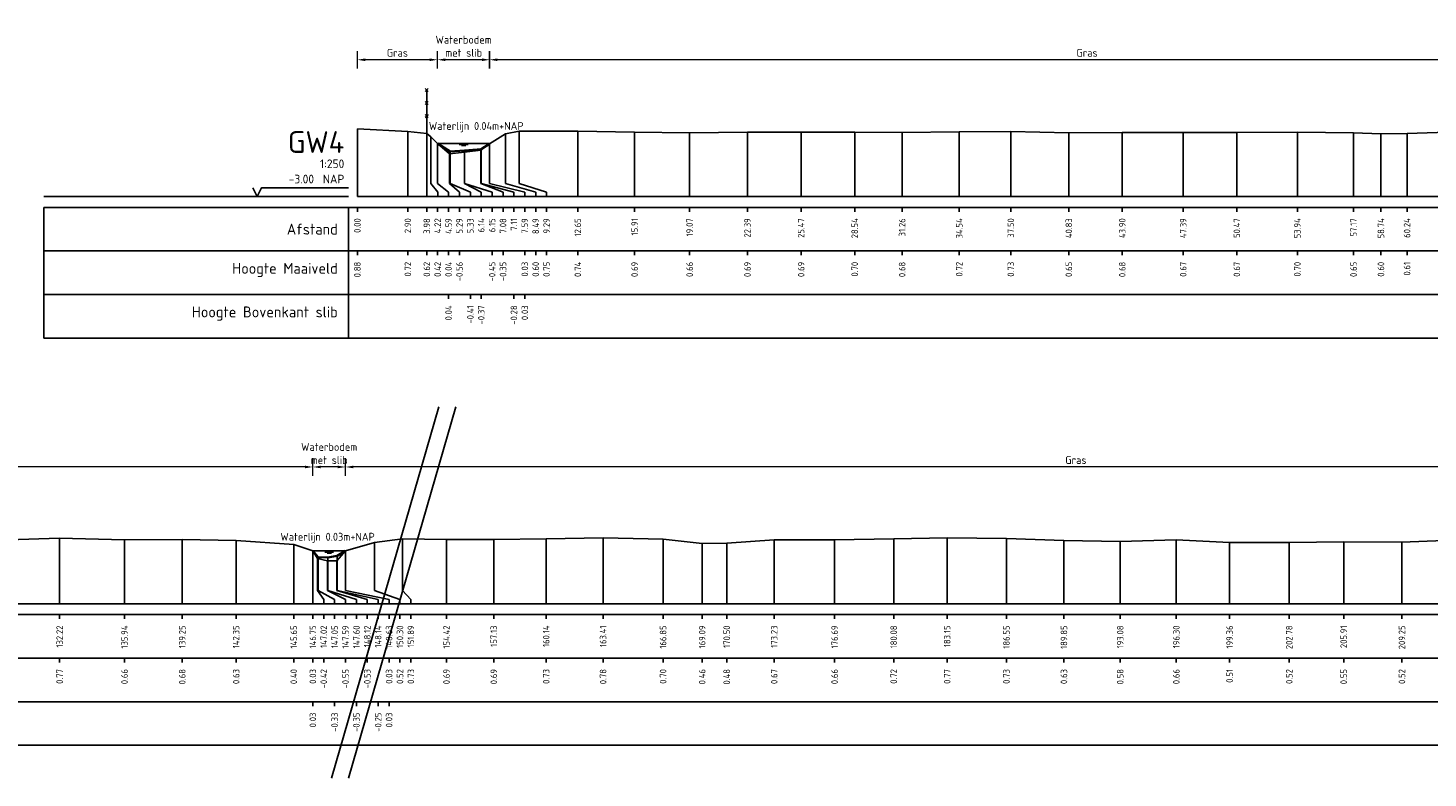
# Model space of a CAD drawing. Header units: metres. Extents: x 132725 to 140175, y 414354 to 417094.
# Tile 23 of 40: x 139831 to 139912, y 416886 to 416929. Entities that reach past the tile are written whole.
import ezdxf
from ezdxf.enums import TextEntityAlignment as Align

# ---------------------------------------------------------------- set-up
doc = ezdxf.new("R2010")
doc.units = ezdxf.units.M
doc.header["$PDMODE"] = 35
doc.header["$PDSIZE"] = 0.075
doc.layers.get('Defpoints').update_dxf_attribs({"true_color": 0x806000})
for name, color, linetype, lineweight in [('B-ME-GW-MAAIVELD-GD', 8, 'GW-MAAIVELD', 25), ('B-ME-IE-TERREINAFSCHEIDING_KUNSTMATIG_RASTERHEKWERK-SD', 20, 'Continuous', 25), ('X-ME-AL-PROFIEL_BOVENKANT SLIB-GD', 42, 'Continuous', 35), ('X-XX-AL-DETAIL1-M', 7, 'Continuous', 18), ('X-XX-AL-NAP-T18', 7, 'Continuous', 18), ('X-XX-AL-TEKENBLAD_KADER_AFSNIJMARKERING-G', 7, 'Continuous', 25)]:
    doc.layers.add(name, color=color, linetype=linetype, lineweight=lineweight)
doc.layers.add('X-ME-AL-PROFIEL_WATERLIJN-GD', color=150, linetype='Continuous')
doc.layers.add('X-ME-AL-PROFIELRASTER-S', color=7, linetype='Continuous')
doc.styles.add('NLCS-ISO-ANNOTATIEF-T18', font='NLCS-ISO.ttf', dxfattribs={"height": 1.8})
doc.styles.add('NLCS-ISO-ANNOTATIVE-T18', font='NLCS-ISO.ttf', dxfattribs={"height": 1.8})
doc.linetypes.add('GW-MAAIVELD', pattern='A,12,[40,NLCS.SHX,S=1,R=0,X=0,Y=-0.5],12', length=24)
doc.dimstyles.new('NLCS-ANNOTATIEF-T18-PIJL_L2_H0', dxfattribs={"dimtxt": 2.5, "dimasz": 1.8, "dimexe": 2, "dimexo": 2, "dimgap": 0.7, "dimtad": 1, "dimzin": 0, "dimdsep": 46, "dimtxsty": 'NLCS-ISO-ANNOTATIEF-T18', "dimcen": 0, "dimdle": 2, "dimclrd": 256, "dimclre": 256, "dimclrt": 10, "dimaunit": 2, "dimadec": 0, "dimazin": 0, "dimtfac": 1, "dimtdec": 3, "dimtofl": 0, "dimtmove": 0, "dimatfit": 3, "dimfxl": 2, "dimfxlon": 1, "dimtfillclr": 256, "dimtolj": 1, "dimtzin": 0, "dimlwd": -1, "dimlwe": -1, "dimarcsym": 0})

# ---------------------------------------------------------------- blocks, each defined once
blk = doc.blocks.new('SAL-PROFIELRASTER_BALK_EIND1-D')
at = {"color": 0, "linetype": 'ByBlock', "lineweight": -2, "flags": 128}
for points in [[(0, 0), (1, 0)], [(0, -2.5), (1, -2.5)], [(0, -12.5), (1, -12.5)]]:
    blk.add_lwpolyline(points, dxfattribs=at)
blk = doc.blocks.new('SAL-PROFIELRASTER_BALK_EIND2-D')
at = {"color": 0, "linetype": 'ByBlock', "lineweight": -2}
blk.add_line((1, -12.5), (0, -12.5), dxfattribs=at)
blk = doc.blocks.new('SAL-PROFIELRASTER_BALK_DATA-D')
at = {"color": 0, "linetype": 'ByBlock', "lineweight": -2}
blk.add_lwpolyline([(0, -3.5), (0, -2.5)], dxfattribs=at)
at = {"color": 0, "linetype": 'ByBlock', "lineweight": -2, "style": 'NLCS-ISO-ANNOTATIVE-T18'}
blk.add_attdef('GETAL', text='', height=1.5, rotation=90, dxfattribs=at).set_placement((0.75, -5), align=Align.RIGHT)
blk = doc.blocks.new('SAL-PROFIELRASTER_AANHAAL-D')
at = {"color": 9, "linetype": 'ByBlock', "lineweight": -2, "flags": 128}
blk.add_lwpolyline([(0, 1), (0, 0)], dxfattribs=at)
blk = doc.blocks.new('SAL-PROFIELRASTER_AANHAAL_STAGGER-D')
at = {"color": 9, "linetype": 'ByBlock', "lineweight": -2, "flags": 128}
for points in [[(0, 0), (0, -0.25)], [(0, -0.25), (1, -0.75)], [(1, -0.75), (1, -1)]]:
    blk.add_lwpolyline(points, dxfattribs=at)
blk = doc.blocks.new('*D78')
at = {"layer": 'Defpoints', "color": 0, "transparency": 16777216}
for p in [(139847.574, 416903.701), (139847.574, 416898.884), (139849.451, 416898.881)]:
    blk.add_point(p, dxfattribs=at)
at = {"layer": 'X-XX-AL-DETAIL1-M', "transparency": 16777216}
for p, q in [((139847.574, 416903.201), (139847.574, 416904.201)), ((139849.451, 416903.201), (139849.451, 416904.201)), ((139849.001, 416903.701), (139848.024, 416903.701))]:
    blk.add_line(p, q, dxfattribs=at)
for points in [[(139848.024, 416903.776), (139848.024, 416903.626), (139847.574, 416903.701)], [(139849.001, 416903.776), (139849.001, 416903.626), (139849.451, 416903.701)]]:
    blk.add_solid(points, dxfattribs=at)
at = {"layer": 'X-XX-AL-DETAIL1-M', "color": 10, "transparency": 16777216, "insert": (139848.512, 416904.476), "char_height": 0.45, "attachment_point": 5, "style": 'NLCS-ISO-ANNOTATIEF-T18'}
blk.add_mtext('\\A1;Waterbodem\\Pmet slib', dxfattribs=at)
blk = doc.blocks.new('*D87')
at = {"layer": 'Defpoints', "color": 0, "transparency": 16777216}
for p in [(139849.451, 416903.701), (139849.451, 416898.881), (139933.274, 416898.911)]:
    blk.add_point(p, dxfattribs=at)
at = {"layer": 'X-XX-AL-DETAIL1-M', "transparency": 16777216}
for p, q in [((139849.451, 416903.201), (139849.451, 416904.201)), ((139933.274, 416903.201), (139933.274, 416904.201)), ((139932.824, 416903.701), (139849.901, 416903.701))]:
    blk.add_line(p, q, dxfattribs=at)
for points in [[(139849.901, 416903.776), (139849.901, 416903.626), (139849.451, 416903.701)], [(139932.824, 416903.776), (139932.824, 416903.626), (139933.274, 416903.701)]]:
    blk.add_solid(points, dxfattribs=at)
at = {"layer": 'X-XX-AL-DETAIL1-M', "color": 10, "transparency": 16777216, "insert": (139891.362, 416904.101), "char_height": 0.45, "attachment_point": 5, "style": 'NLCS-ISO-ANNOTATIEF-T18'}
blk.add_mtext('\\A1;Gras', dxfattribs=at)
blk = doc.blocks.new('*D83')
at = {"layer": 'Defpoints', "color": 0, "transparency": 16777216}
for p in [(139779.637, 416903.701), (139779.637, 416898.903), (139847.574, 416898.884)]:
    blk.add_point(p, dxfattribs=at)
at = {"layer": 'X-XX-AL-DETAIL1-M', "transparency": 16777216}
for p, q in [((139779.637, 416903.201), (139779.637, 416904.201)), ((139847.574, 416903.201), (139847.574, 416904.201)), ((139847.124, 416903.701), (139780.087, 416903.701))]:
    blk.add_line(p, q, dxfattribs=at)
for points in [[(139780.087, 416903.776), (139780.087, 416903.626), (139779.637, 416903.701)], [(139847.124, 416903.776), (139847.124, 416903.626), (139847.574, 416903.701)]]:
    blk.add_solid(points, dxfattribs=at)
at = {"layer": 'X-XX-AL-DETAIL1-M', "color": 10, "transparency": 16777216, "insert": (139813.606, 416904.101), "char_height": 0.45, "attachment_point": 5, "style": 'NLCS-ISO-ANNOTATIEF-T18'}
blk.add_mtext('\\A1;Gras', dxfattribs=at)
blk = doc.blocks.new('SAL-PROFIELRASTER-D')
at = {"color": 0, "linetype": 'ByBlock', "lineweight": -2, "flags": 128}
for points in [[(-2, 0), (-72, 0)], [(-24, 2), (-23, 0), (-22, 2), (-2, 2)], [(-72, -12.5), (-72, -2.5)], [(0, -2.5), (-72, -2.5)], [(-2, -12.5), (-2, -2.5)], [(0, -12.5), (-72, -12.5)]]:
    blk.add_lwpolyline(points, dxfattribs=at)
at = {"color": 0, "linetype": 'ByBlock', "lineweight": -2, "style": 'NLCS-ISO-ANNOTATIVE-T18'}
blk.add_text('NAP', height=2, dxfattribs=at).set_placement((-3, 3), align=Align.RIGHT)
blk.add_text('Afstand', height=2.5, dxfattribs=at).set_placement((-4.5, -7.5), align=Align.MIDDLE_RIGHT)
for tag, height, p in [('PROFIELNR', 5, (-3, 10)), ('SCHAAL', 2, (-3, 6.5)), ('NAP', 2, (-9.94, 3))]:
    blk.add_attdef(tag, text='', height=height, dxfattribs=at).set_placement(p, align=Align.RIGHT)
blk = doc.blocks.new('SAL-PROFIELRASTER_BALK-D')
at = {"color": 0, "linetype": 'ByBlock', "lineweight": -2}
for p, q in [((-72, -12.5), (-72, -2.5)), ((-2, -2.5), (-2, -12.5)), ((0, -12.5), (-72, -12.5))]:
    blk.add_line(p, q, dxfattribs=at)
at = {"color": 0, "linetype": 'ByBlock', "lineweight": -2, "style": 'NLCS-ISO-ANNOTATIVE-T18'}
for tag, height, p in [('TITEL1', 2.5, (-4.5, -6.5)), ('TITEL2', 1.5, (-4.5, -9.5))]:
    blk.add_attdef(tag, text='', height=height, dxfattribs=at).set_placement(p, align=Align.MIDDLE_RIGHT)
blk = doc.blocks.new('*D153')
at = {"layer": 'Defpoints', "color": 0, "transparency": 16777216}
for p in [(139854.721, 416927.071), (139854.721, 416922.267), (139857.737, 416922.267)]:
    blk.add_point(p, dxfattribs=at)
at = {"layer": 'X-XX-AL-DETAIL1-M', "transparency": 16777216}
for p, q in [((139854.721, 416926.571), (139854.721, 416927.571)), ((139857.737, 416926.571), (139857.737, 416927.571)), ((139857.287, 416927.071), (139855.171, 416927.071))]:
    blk.add_line(p, q, dxfattribs=at)
for points in [[(139855.171, 416927.146), (139855.171, 416926.996), (139854.721, 416927.071)], [(139857.287, 416927.146), (139857.287, 416926.996), (139857.737, 416927.071)]]:
    blk.add_solid(points, dxfattribs=at)
at = {"layer": 'X-XX-AL-DETAIL1-M', "color": 10, "transparency": 16777216, "insert": (139856.229, 416927.847), "char_height": 0.45, "attachment_point": 5, "style": 'NLCS-ISO-ANNOTATIEF-T18'}
blk.add_mtext('\\A1;Waterbodem\\Pmet slib', dxfattribs=at)
blk = doc.blocks.new('*D161')
at = {"layer": 'Defpoints', "color": 0, "transparency": 16777216}
for p in [(139857.716, 416927.071), (139857.716, 416922.254), (139926.246, 416922.27)]:
    blk.add_point(p, dxfattribs=at)
at = {"layer": 'X-XX-AL-DETAIL1-M', "transparency": 16777216}
for p, q in [((139857.716, 416926.571), (139857.716, 416927.571)), ((139926.246, 416926.571), (139926.246, 416927.571)), ((139925.796, 416927.071), (139858.166, 416927.071))]:
    blk.add_line(p, q, dxfattribs=at)
for points in [[(139858.166, 416927.146), (139858.166, 416926.996), (139857.716, 416927.071)], [(139925.796, 416927.146), (139925.796, 416926.996), (139926.246, 416927.071)]]:
    blk.add_solid(points, dxfattribs=at)
at = {"layer": 'X-XX-AL-DETAIL1-M', "color": 10, "transparency": 16777216, "insert": (139892.002, 416927.471), "char_height": 0.45, "attachment_point": 5, "style": 'NLCS-ISO-ANNOTATIEF-T18'}
blk.add_mtext('\\A1;Gras', dxfattribs=at)
blk = doc.blocks.new('*D162')
at = {"layer": 'Defpoints', "color": 0, "transparency": 16777216}
for p in [(139850.128, 416927.071), (139850.128, 416923.106), (139854.721, 416922.267)]:
    blk.add_point(p, dxfattribs=at)
at = {"layer": 'X-XX-AL-DETAIL1-M', "transparency": 16777216}
for p, q in [((139850.128, 416926.571), (139850.128, 416927.571)), ((139854.721, 416926.571), (139854.721, 416927.571)), ((139854.271, 416927.071), (139850.578, 416927.071))]:
    blk.add_line(p, q, dxfattribs=at)
for points in [[(139850.578, 416927.146), (139850.578, 416926.996), (139850.128, 416927.071)], [(139854.271, 416927.146), (139854.271, 416926.996), (139854.721, 416927.071)]]:
    blk.add_solid(points, dxfattribs=at)
at = {"layer": 'X-XX-AL-DETAIL1-M', "color": 10, "transparency": 16777216, "insert": (139852.424, 416927.471), "char_height": 0.45, "attachment_point": 5, "style": 'NLCS-ISO-ANNOTATIEF-T18'}
blk.add_mtext('\\A1;Gras', dxfattribs=at)
blk = doc.blocks.new('SIE-RASTERHEKWERK-SOD')
at = {"flags": 128}
for points in [[(-0.035, 1.035), (0.035, 0.965)], [(-0.035, 0.965), (0, 1), (0.035, 1.035)], [(0, 0), (0, 1)], [(-0.035, 0.735), (0.035, 0.665)], [(-0.035, 0.665), (0, 0.7), (0.035, 0.735)], [(-0.035, 0.435), (0.035, 0.365)], [(-0.035, 0.365), (0, 0.4), (0.035, 0.435)]]:
    blk.add_lwpolyline(points, dxfattribs=at)

msp = doc.modelspace()

# ---------------------------------------------------------------- linework, layer by layer
at = {"layer": 'B-ME-GW-MAAIVELD-GD', "ltscale": 0.1}
for points in [[(139850.128, 416923.106), (139853.024, 416922.947), (139854.112, 416922.841), (139854.352, 416922.645), (139854.721, 416922.267), (139855.422, 416921.664), (139856.275, 416921.774), (139857.209, 416921.876), (139857.716, 416922.254), (139858.622, 416922.821), (139859.416, 416922.977), (139862.78, 416922.969), (139866.04, 416922.917), (139869.198, 416922.884), (139872.516, 416922.915), (139875.596, 416922.919), (139878.67, 416922.925), (139881.391, 416922.905), (139884.669, 416922.941), (139887.629, 416922.95), (139890.956, 416922.878), (139894.024, 416922.904), (139897.523, 416922.895), (139900.6, 416922.893), (139904.073, 416922.922), (139907.296, 416922.879), (139908.871, 416922.826), (139910.368, 416922.835), (139912.662, 416922.906)], [(139830.085, 416899.525), (139833.044, 416899.623), (139836.765, 416899.518), (139840.079, 416899.531), (139843.173, 416899.487), (139846.477, 416899.252), (139847.574, 416898.884), (139847.841, 416898.44), (139848.413, 416898.307), (139848.943, 416898.321), (139849.451, 416898.881), (139851.12, 416899.376), (139852.711, 416899.58), (139855.244, 416899.54), (139857.956, 416899.545), (139860.965, 416899.583), (139864.23, 416899.639), (139867.673, 416899.558), (139869.915, 416899.313), (139871.324, 416899.334), (139874.05, 416899.524), (139877.519, 416899.512), (139880.909, 416899.572), (139883.976, 416899.628), (139887.376, 416899.589), (139890.678, 416899.48), (139893.909, 416899.43), (139897.127, 416899.514), (139900.186, 416899.366), (139903.607, 416899.37), (139906.731, 416899.406), (139910.075, 416899.378), (139913.469, 416899.529)]]:
    msp.add_lwpolyline(points, dxfattribs=at)
at = {"layer": 'X-ME-AL-PROFIEL_BOVENKANT SLIB-GD'}
for points in [[(139854.721, 416922.267), (139855.46, 416921.813), (139856.268, 416921.859), (139857.241, 416921.947), (139857.716, 416922.254)], [(139847.574, 416898.884), (139847.874, 416898.522), (139848.426, 416898.51), (139848.962, 416898.606), (139849.451, 416898.881)]]:
    msp.add_lwpolyline(points, dxfattribs=at)
at = {"layer": 'X-ME-AL-PROFIEL_WATERLIJN-GD'}
for points in [[(139854.721, 416922.267), (139857.737, 416922.267)], [(139855.979, 416922.206), (139856.479, 416922.206)], [(139856.104, 416922.147), (139856.354, 416922.147)], [(139849.451, 416898.881), (139847.574, 416898.884)], [(139848.262, 416898.821), (139848.762, 416898.821)], [(139848.387, 416898.761), (139848.637, 416898.761)]]:
    msp.add_lwpolyline(points, dxfattribs=at)
at = {"layer": 'X-XX-AL-TEKENBLAD_KADER_AFSNIJMARKERING-G'}
for points in [[(139848.646, 416885.853), (139854.8, 416907.15)], [(139849.628, 416885.853), (139855.782, 416907.15)]]:
    msp.add_lwpolyline(points, dxfattribs=at)

# ---------------------------------------------------------------- block references
at = {"layer": 'B-ME-IE-TERREINAFSCHEIDING_KUNSTMATIG_RASTERHEKWERK-SD', "xscale": 2.5, "yscale": 2.5, "zscale": 2.5}
msp.add_blockref('SIE-RASTERHEKWERK-SOD', (139854.112, 416922.841), dxfattribs=at)
at = {"layer": 'X-ME-AL-PROFIELRASTER-S', "xscale": 0.25, "yscale": 0.25, "zscale": 0.25}
for name, p, values in [('SAL-PROFIELRASTER-D', (139850.128, 416919.225), {'PROFIELNR': 'GW4', 'SCHAAL': '1:250', 'NAP': '-3.00'}), ('SAL-PROFIELRASTER_BALK_DATA-D', (139850.128, 416919.225), {'GETAL': '0.00'}), ('SAL-PROFIELRASTER_BALK_DATA-D', (139853.024, 416919.225), {'GETAL': '2.90'}), ('SAL-PROFIELRASTER_BALK_DATA-D', (139854.112, 416919.225), {'GETAL': '3.98'}), ('SAL-PROFIELRASTER_BALK_DATA-D', (139854.737, 416919.225), {'GETAL': '4.22'}), ('SAL-PROFIELRASTER_BALK_DATA-D', (139855.362, 416919.225), {'GETAL': '4.59'}), ('SAL-PROFIELRASTER_BALK_DATA-D', (139855.362, 416919.225), {'GETAL': '4.59'}), ('SAL-PROFIELRASTER_BALK_DATA-D', (139855.362, 416919.225), {'GETAL': '4.59'}), ('SAL-PROFIELRASTER_BALK_DATA-D', (139855.362, 416919.225), {'GETAL': '4.59'}), ('SAL-PROFIELRASTER_BALK_DATA-D', (139855.987, 416919.225), {'GETAL': '5.29'}), ('SAL-PROFIELRASTER_BALK_DATA-D', (139856.612, 416919.225), {'GETAL': '5.33'}), ('SAL-PROFIELRASTER_BALK_DATA-D', (139857.237, 416919.225), {'GETAL': '6.14'}), ('SAL-PROFIELRASTER_BALK_DATA-D', (139857.862, 416919.225), {'GETAL': '6.15'}), ('SAL-PROFIELRASTER_BALK_DATA-D', (139858.487, 416919.225), {'GETAL': '7.08'}), ('SAL-PROFIELRASTER_BALK_DATA-D', (139859.112, 416919.225), {'GETAL': '7.11'}), ('SAL-PROFIELRASTER_BALK_DATA-D', (139859.737, 416919.225), {'GETAL': '7.59'}), ('SAL-PROFIELRASTER_BALK_DATA-D', (139859.737, 416919.225), {'GETAL': '7.59'}), ('SAL-PROFIELRASTER_BALK_DATA-D', (139859.737, 416919.225), {'GETAL': '7.59'}), ('SAL-PROFIELRASTER_BALK_DATA-D', (139859.737, 416919.225), {'GETAL': '7.59'}), ('SAL-PROFIELRASTER_BALK_DATA-D', (139860.362, 416919.225), {'GETAL': '8.49'}), ('SAL-PROFIELRASTER_BALK_DATA-D', (139860.987, 416919.225), {'GETAL': '9.29'}), ('SAL-PROFIELRASTER_BALK_DATA-D', (139862.78, 416919.225), {'GETAL': '12.65'}), ('SAL-PROFIELRASTER_BALK_DATA-D', (139866.04, 416919.225), {'GETAL': '15.91'}), ('SAL-PROFIELRASTER_BALK_DATA-D', (139869.198, 416919.225), {'GETAL': '19.07'}), ('SAL-PROFIELRASTER_BALK_DATA-D', (139872.516, 416919.225), {'GETAL': '22.39'}), ('SAL-PROFIELRASTER_BALK_DATA-D', (139875.596, 416919.225), {'GETAL': '25.47'}), ('SAL-PROFIELRASTER_BALK_DATA-D', (139878.67, 416919.225), {'GETAL': '28.54'}), ('SAL-PROFIELRASTER_BALK_DATA-D', (139881.391, 416919.225), {'GETAL': '31.26'}), ('SAL-PROFIELRASTER_BALK_DATA-D', (139884.669, 416919.225), {'GETAL': '34.54'}), ('SAL-PROFIELRASTER_BALK_DATA-D', (139887.629, 416919.225), {'GETAL': '37.50'}), ('SAL-PROFIELRASTER_BALK_DATA-D', (139890.956, 416919.225), {'GETAL': '40.83'}), ('SAL-PROFIELRASTER_BALK_DATA-D', (139894.024, 416919.225), {'GETAL': '43.90'}), ('SAL-PROFIELRASTER_BALK_DATA-D', (139897.523, 416919.225), {'GETAL': '47.39'}), ('SAL-PROFIELRASTER_BALK_DATA-D', (139900.6, 416919.225), {'GETAL': '50.47'}), ('SAL-PROFIELRASTER_BALK_DATA-D', (139904.073, 416919.225), {'GETAL': '53.94'}), ('SAL-PROFIELRASTER_BALK_DATA-D', (139907.296, 416919.225), {'GETAL': '57.17'}), ('SAL-PROFIELRASTER_BALK_DATA-D', (139908.871, 416919.225), {'GETAL': '58.74'}), ('SAL-PROFIELRASTER_BALK_DATA-D', (139910.368, 416919.225), {'GETAL': '60.24'}), ('SAL-PROFIELRASTER_BALK-D', (139850.128, 416916.725), {'TITEL1': 'Hoogte Maaiveld'}), ('SAL-PROFIELRASTER_BALK_DATA-D', (139850.128, 416916.725), {'GETAL': '0.88'}), ('SAL-PROFIELRASTER_BALK_DATA-D', (139853.024, 416916.725), {'GETAL': '0.72'}), ('SAL-PROFIELRASTER_BALK_DATA-D', (139854.112, 416916.725), {'GETAL': '0.62'}), ('SAL-PROFIELRASTER_BALK_DATA-D', (139854.737, 416916.725), {'GETAL': '0.42'}), ('SAL-PROFIELRASTER_BALK_DATA-D', (139855.362, 416916.725), {'GETAL': '0.04'}), ('SAL-PROFIELRASTER_BALK_DATA-D', (139855.987, 416916.725), {'GETAL': '-0.56'}), ('SAL-PROFIELRASTER_BALK_DATA-D', (139857.862, 416916.725), {'GETAL': '-0.45'}), ('SAL-PROFIELRASTER_BALK_DATA-D', (139858.487, 416916.725), {'GETAL': '-0.35'}), ('SAL-PROFIELRASTER_BALK_DATA-D', (139859.737, 416916.725), {'GETAL': '0.03'}), ('SAL-PROFIELRASTER_BALK_DATA-D', (139860.362, 416916.725), {'GETAL': '0.60'}), ('SAL-PROFIELRASTER_BALK_DATA-D', (139860.987, 416916.725), {'GETAL': '0.75'}), ('SAL-PROFIELRASTER_BALK_DATA-D', (139862.78, 416916.725), {'GETAL': '0.74'}), ('SAL-PROFIELRASTER_BALK_DATA-D', (139866.04, 416916.725), {'GETAL': '0.69'}), ('SAL-PROFIELRASTER_BALK_DATA-D', (139869.198, 416916.725), {'GETAL': '0.66'}), ('SAL-PROFIELRASTER_BALK_DATA-D', (139872.516, 416916.725), {'GETAL': '0.69'}), ('SAL-PROFIELRASTER_BALK_DATA-D', (139875.596, 416916.725), {'GETAL': '0.69'}), ('SAL-PROFIELRASTER_BALK_DATA-D', (139878.67, 416916.725), {'GETAL': '0.70'}), ('SAL-PROFIELRASTER_BALK_DATA-D', (139881.391, 416916.725), {'GETAL': '0.68'}), ('SAL-PROFIELRASTER_BALK_DATA-D', (139884.669, 416916.725), {'GETAL': '0.72'}), ('SAL-PROFIELRASTER_BALK_DATA-D', (139887.629, 416916.725), {'GETAL': '0.73'}), ('SAL-PROFIELRASTER_BALK_DATA-D', (139890.956, 416916.725), {'GETAL': '0.65'}), ('SAL-PROFIELRASTER_BALK_DATA-D', (139894.024, 416916.725), {'GETAL': '0.68'}), ('SAL-PROFIELRASTER_BALK_DATA-D', (139897.523, 416916.725), {'GETAL': '0.67'}), ('SAL-PROFIELRASTER_BALK_DATA-D', (139900.6, 416916.725), {'GETAL': '0.67'}), ('SAL-PROFIELRASTER_BALK_DATA-D', (139904.073, 416916.725), {'GETAL': '0.70'}), ('SAL-PROFIELRASTER_BALK_DATA-D', (139907.296, 416916.725), {'GETAL': '0.65'}), ('SAL-PROFIELRASTER_BALK_DATA-D', (139908.871, 416916.725), {'GETAL': '0.60'}), ('SAL-PROFIELRASTER_BALK_DATA-D', (139910.368, 416916.725), {'GETAL': '0.61'}), ('SAL-PROFIELRASTER_BALK-D', (139850.128, 416914.225), {'TITEL1': 'Hoogte Bovenkant slib'}), ('SAL-PROFIELRASTER_BALK_DATA-D', (139855.362, 416914.225), {'GETAL': '0.04'}), ('SAL-PROFIELRASTER_BALK_DATA-D', (139856.612, 416914.225), {'GETAL': '-0.41'}), ('SAL-PROFIELRASTER_BALK_DATA-D', (139857.237, 416914.225), {'GETAL': '-0.37'}), ('SAL-PROFIELRASTER_BALK_DATA-D', (139859.112, 416914.225), {'GETAL': '-0.28'}), ('SAL-PROFIELRASTER_BALK_DATA-D', (139859.737, 416914.225), {'GETAL': '0.03'}), ('SAL-PROFIELRASTER_BALK_DATA-D', (139833.044, 416895.855), {'GETAL': '132.22'}), ('SAL-PROFIELRASTER_BALK_DATA-D', (139836.765, 416895.855), {'GETAL': '135.94'}), ('SAL-PROFIELRASTER_BALK_DATA-D', (139840.079, 416895.855), {'GETAL': '139.25'}), ('SAL-PROFIELRASTER_BALK_DATA-D', (139843.173, 416895.855), {'GETAL': '142.35'}), ('SAL-PROFIELRASTER_BALK_DATA-D', (139846.477, 416895.855), {'GETAL': '145.65'}), ('SAL-PROFIELRASTER_BALK_DATA-D', (139847.574, 416895.855), {'GETAL': '146.75'}), ('SAL-PROFIELRASTER_BALK_DATA-D', (139847.574, 416895.855), {'GETAL': '146.75'}), ('SAL-PROFIELRASTER_BALK_DATA-D', (139847.574, 416895.855), {'GETAL': '146.75'}), ('SAL-PROFIELRASTER_BALK_DATA-D', (139847.574, 416895.855), {'GETAL': '146.75'}), ('SAL-PROFIELRASTER_BALK_DATA-D', (139848.199, 416895.855), {'GETAL': '147.02'}), ('SAL-PROFIELRASTER_BALK_DATA-D', (139848.824, 416895.855), {'GETAL': '147.05'}), ('SAL-PROFIELRASTER_BALK_DATA-D', (139849.449, 416895.855), {'GETAL': '147.59'}), ('SAL-PROFIELRASTER_BALK_DATA-D', (139850.074, 416895.855), {'GETAL': '147.60'}), ('SAL-PROFIELRASTER_BALK_DATA-D', (139850.699, 416895.855), {'GETAL': '148.12'}), ('SAL-PROFIELRASTER_BALK_DATA-D', (139851.324, 416895.855), {'GETAL': '148.14'}), ('SAL-PROFIELRASTER_BALK_DATA-D', (139851.949, 416895.855), {'GETAL': '148.63'}), ('SAL-PROFIELRASTER_BALK_DATA-D', (139851.949, 416895.855), {'GETAL': '148.63'}), ('SAL-PROFIELRASTER_BALK_DATA-D', (139851.949, 416895.855), {'GETAL': '148.63'}), ('SAL-PROFIELRASTER_BALK_DATA-D', (139851.949, 416895.855), {'GETAL': '148.63'}), ('SAL-PROFIELRASTER_BALK_DATA-D', (139852.574, 416895.855), {'GETAL': '150.30'}), ('SAL-PROFIELRASTER_BALK_DATA-D', (139853.199, 416895.855), {'GETAL': '151.89'}), ('SAL-PROFIELRASTER_BALK_DATA-D', (139855.244, 416895.855), {'GETAL': '154.42'}), ('SAL-PROFIELRASTER_BALK_DATA-D', (139857.956, 416895.855), {'GETAL': '157.13'}), ('SAL-PROFIELRASTER_BALK_DATA-D', (139860.965, 416895.855), {'GETAL': '160.14'}), ('SAL-PROFIELRASTER_BALK_DATA-D', (139864.23, 416895.855), {'GETAL': '163.41'}), ('SAL-PROFIELRASTER_BALK_DATA-D', (139867.673, 416895.855), {'GETAL': '166.85'}), ('SAL-PROFIELRASTER_BALK_DATA-D', (139869.915, 416895.855), {'GETAL': '169.09'}), ('SAL-PROFIELRASTER_BALK_DATA-D', (139871.324, 416895.855), {'GETAL': '170.50'}), ('SAL-PROFIELRASTER_BALK_DATA-D', (139874.05, 416895.855), {'GETAL': '173.23'}), ('SAL-PROFIELRASTER_BALK_DATA-D', (139877.519, 416895.855), {'GETAL': '176.69'}), ('SAL-PROFIELRASTER_BALK_DATA-D', (139880.909, 416895.855), {'GETAL': '180.08'}), ('SAL-PROFIELRASTER_BALK_DATA-D', (139883.976, 416895.855), {'GETAL': '183.15'}), ('SAL-PROFIELRASTER_BALK_DATA-D', (139887.376, 416895.855), {'GETAL': '186.55'}), ('SAL-PROFIELRASTER_BALK_DATA-D', (139890.678, 416895.855), {'GETAL': '189.85'}), ('SAL-PROFIELRASTER_BALK_DATA-D', (139893.909, 416895.855), {'GETAL': '193.08'}), ('SAL-PROFIELRASTER_BALK_DATA-D', (139897.127, 416895.855), {'GETAL': '196.30'}), ('SAL-PROFIELRASTER_BALK_DATA-D', (139900.186, 416895.855), {'GETAL': '199.36'}), ('SAL-PROFIELRASTER_BALK_DATA-D', (139903.607, 416895.855), {'GETAL': '202.78'}), ('SAL-PROFIELRASTER_BALK_DATA-D', (139906.731, 416895.855), {'GETAL': '205.91'}), ('SAL-PROFIELRASTER_BALK_DATA-D', (139910.075, 416895.855), {'GETAL': '209.25'}), ('SAL-PROFIELRASTER_BALK_DATA-D', (139833.044, 416893.355), {'GETAL': '0.77'}), ('SAL-PROFIELRASTER_BALK_DATA-D', (139836.765, 416893.355), {'GETAL': '0.66'}), ('SAL-PROFIELRASTER_BALK_DATA-D', (139840.079, 416893.355), {'GETAL': '0.68'}), ('SAL-PROFIELRASTER_BALK_DATA-D', (139843.173, 416893.355), {'GETAL': '0.63'}), ('SAL-PROFIELRASTER_BALK_DATA-D', (139846.477, 416893.355), {'GETAL': '0.40'}), ('SAL-PROFIELRASTER_BALK_DATA-D', (139847.574, 416893.355), {'GETAL': '0.03'}), ('SAL-PROFIELRASTER_BALK_DATA-D', (139848.199, 416893.355), {'GETAL': '-0.42'}), ('SAL-PROFIELRASTER_BALK_DATA-D', (139849.449, 416893.355), {'GETAL': '-0.55'}), ('SAL-PROFIELRASTER_BALK_DATA-D', (139850.699, 416893.355), {'GETAL': '-0.53'}), ('SAL-PROFIELRASTER_BALK_DATA-D', (139851.949, 416893.355), {'GETAL': '0.03'}), ('SAL-PROFIELRASTER_BALK_DATA-D', (139852.574, 416893.355), {'GETAL': '0.52'}), ('SAL-PROFIELRASTER_BALK_DATA-D', (139853.199, 416893.355), {'GETAL': '0.73'}), ('SAL-PROFIELRASTER_BALK_DATA-D', (139855.244, 416893.355), {'GETAL': '0.69'}), ('SAL-PROFIELRASTER_BALK_DATA-D', (139857.956, 416893.355), {'GETAL': '0.69'}), ('SAL-PROFIELRASTER_BALK_DATA-D', (139860.965, 416893.355), {'GETAL': '0.73'}), ('SAL-PROFIELRASTER_BALK_DATA-D', (139864.23, 416893.355), {'GETAL': '0.78'}), ('SAL-PROFIELRASTER_BALK_DATA-D', (139867.673, 416893.355), {'GETAL': '0.70'}), ('SAL-PROFIELRASTER_BALK_DATA-D', (139869.915, 416893.355), {'GETAL': '0.46'}), ('SAL-PROFIELRASTER_BALK_DATA-D', (139871.324, 416893.355), {'GETAL': '0.48'}), ('SAL-PROFIELRASTER_BALK_DATA-D', (139874.05, 416893.355), {'GETAL': '0.67'}), ('SAL-PROFIELRASTER_BALK_DATA-D', (139877.519, 416893.355), {'GETAL': '0.66'}), ('SAL-PROFIELRASTER_BALK_DATA-D', (139880.909, 416893.355), {'GETAL': '0.72'}), ('SAL-PROFIELRASTER_BALK_DATA-D', (139883.976, 416893.355), {'GETAL': '0.77'}), ('SAL-PROFIELRASTER_BALK_DATA-D', (139887.376, 416893.355), {'GETAL': '0.73'}), ('SAL-PROFIELRASTER_BALK_DATA-D', (139890.678, 416893.355), {'GETAL': '0.63'}), ('SAL-PROFIELRASTER_BALK_DATA-D', (139893.909, 416893.355), {'GETAL': '0.58'}), ('SAL-PROFIELRASTER_BALK_DATA-D', (139897.127, 416893.355), {'GETAL': '0.66'}), ('SAL-PROFIELRASTER_BALK_DATA-D', (139900.186, 416893.355), {'GETAL': '0.51'}), ('SAL-PROFIELRASTER_BALK_DATA-D', (139903.607, 416893.355), {'GETAL': '0.52'}), ('SAL-PROFIELRASTER_BALK_DATA-D', (139906.731, 416893.355), {'GETAL': '0.55'}), ('SAL-PROFIELRASTER_BALK_DATA-D', (139910.075, 416893.355), {'GETAL': '0.52'}), ('SAL-PROFIELRASTER_BALK_DATA-D', (139847.574, 416890.855), {'GETAL': '0.03'}), ('SAL-PROFIELRASTER_BALK_DATA-D', (139848.824, 416890.855), {'GETAL': '-0.33'}), ('SAL-PROFIELRASTER_BALK_DATA-D', (139850.074, 416890.855), {'GETAL': '-0.35'}), ('SAL-PROFIELRASTER_BALK_DATA-D', (139851.324, 416890.855), {'GETAL': '-0.25'}), ('SAL-PROFIELRASTER_BALK_DATA-D', (139851.949, 416890.855), {'GETAL': '0.03'})]:
    msp.add_blockref(name, p, dxfattribs=at).add_auto_attribs(values)
at = {"layer": 'X-ME-AL-PROFIELRASTER-S'}
for p, yscale in [((139850.128, 416919.225), 3.881), ((139853.024, 416919.225), 3.722), ((139854.112, 416919.225), 3.616), ((139854.352, 416920.225), 2.42), ((139858.622, 416920.225), 2.596), ((139859.416, 416920.225), 2.752), ((139862.78, 416919.225), 3.744), ((139866.04, 416919.225), 3.692), ((139869.198, 416919.225), 3.659), ((139872.516, 416919.225), 3.69), ((139875.596, 416919.225), 3.694), ((139878.67, 416919.225), 3.7), ((139881.391, 416919.225), 3.68), ((139884.669, 416919.225), 3.716), ((139887.629, 416919.225), 3.725), ((139890.956, 416919.225), 3.653), ((139894.024, 416919.225), 3.679), ((139897.523, 416919.225), 3.67), ((139900.6, 416919.225), 3.668), ((139904.073, 416919.225), 3.697), ((139907.296, 416919.225), 3.654), ((139908.871, 416919.225), 3.601), ((139910.368, 416919.225), 3.61), ((139854.721, 416920.225), 2.042), ((139854.721, 416920.225), 2.042), ((139854.721, 416920.225), 2.042), ((139854.721, 416920.225), 2.042), ((139855.422, 416920.225), 1.439), ((139855.46, 416920.225), 1.588), ((139856.268, 416920.225), 1.634), ((139856.275, 416920.225), 1.549), ((139857.209, 416920.225), 1.651), ((139857.241, 416920.225), 1.722), ((139857.716, 416920.225), 2.029), ((139857.716, 416920.225), 2.029), ((139857.716, 416920.225), 2.029), ((139857.716, 416920.225), 2.029), ((139833.044, 416895.855), 3.768), ((139836.765, 416895.855), 3.663), ((139840.079, 416895.855), 3.676), ((139843.173, 416895.855), 3.632), ((139846.477, 416895.855), 3.397), ((139851.12, 416896.855), 2.521), ((139852.711, 416896.855), 2.725), ((139855.244, 416895.855), 3.685), ((139857.956, 416895.855), 3.69), ((139860.965, 416895.855), 3.728), ((139864.23, 416895.855), 3.784), ((139867.673, 416895.855), 3.703), ((139869.915, 416895.855), 3.458), ((139871.324, 416895.855), 3.479), ((139874.05, 416895.855), 3.669), ((139877.519, 416895.855), 3.657), ((139880.909, 416895.855), 3.717), ((139883.976, 416895.855), 3.773), ((139887.376, 416895.855), 3.734), ((139890.678, 416895.855), 3.625), ((139893.909, 416895.855), 3.575), ((139897.127, 416895.855), 3.659), ((139900.186, 416895.855), 3.511), ((139903.607, 416895.855), 3.515), ((139906.731, 416895.855), 3.551), ((139910.075, 416895.855), 3.523), ((139847.574, 416895.855), 3.029), ((139847.574, 416895.855), 3.029), ((139847.574, 416895.855), 3.029), ((139847.574, 416895.855), 3.029), ((139847.841, 416896.855), 1.585), ((139847.874, 416896.855), 1.667), ((139848.426, 416896.855), 1.655), ((139848.962, 416896.855), 1.751), ((139849.451, 416896.855), 2.026), ((139849.451, 416896.855), 2.026), ((139849.451, 416896.855), 2.026), ((139849.451, 416896.855), 2.026), ((139848.413, 416896.855), 1.452), ((139848.943, 416896.855), 1.466)]:
    msp.add_blockref('SAL-PROFIELRASTER_AANHAAL-D', p, dxfattribs=dict(at, yscale=yscale))
for p, xscale, zscale in [((139854.352, 416920.225), 0.3854361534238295, 0.3854361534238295), ((139854.721, 416920.225), 0.6415670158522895, 0.6415670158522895), ((139854.721, 416920.225), 0.6415670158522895, 0.6415670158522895), ((139854.721, 416920.225), 0.6415670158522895, 0.6415670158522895), ((139854.721, 416920.225), 0.6415670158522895, 0.6415670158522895), ((139855.422, 416920.225), 0.5651217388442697, 0.5651217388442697), ((139855.46, 416920.225), 1.15242149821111, 1.15242149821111), ((139856.268, 416920.225), 0.9693743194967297, 0.9693743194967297), ((139856.275, 416920.225), 1.58715336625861, 1.58715336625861), ((139857.209, 416920.225), 1.27847041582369, 1.27847041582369), ((139857.241, 416920.225), 1.87102113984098, 1.87102113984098), ((139857.716, 416920.225), 2.02136732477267, 2.02136732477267), ((139857.716, 416920.225), 2.02136732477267, 2.02136732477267), ((139857.716, 416920.225), 2.02136732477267, 2.02136732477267), ((139857.716, 416920.225), 2.02136732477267, 2.02136732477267), ((139858.622, 416920.225), 1.74011807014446, 1.74011807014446), ((139859.416, 416920.225), 1.571075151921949, 1.571075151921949), ((139847.841, 416896.855), 0.3581006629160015, 0.3581006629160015), ((139847.874, 416896.855), 0.9502718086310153, 0.9502718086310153), ((139848.413, 416896.855), 1.03563331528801, 1.03563331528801), ((139848.426, 416896.855), 1.647832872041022, 1.647832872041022), ((139848.943, 416896.855), 1.755881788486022, 1.755881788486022), ((139848.962, 416896.855), 2.361913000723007, 2.361913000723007), ((139849.451, 416896.855), 2.497896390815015, 2.497896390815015), ((139849.451, 416896.855), 2.497896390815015, 2.497896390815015), ((139849.451, 416896.855), 2.497896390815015, 2.497896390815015), ((139849.451, 416896.855), 2.497896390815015, 2.497896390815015), ((139851.12, 416896.855), 1.453420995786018, 1.453420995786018), ((139852.711, 416896.855), 0.4881539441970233, 0.4881539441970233)]:
    msp.add_blockref('SAL-PROFIELRASTER_AANHAAL_STAGGER-D', p, dxfattribs=dict(at, xscale=xscale, zscale=zscale))
at = {"layer": 'X-ME-AL-PROFIELRASTER-S', "xscale": 313.5, "yscale": 0.25, "zscale": 308.2663785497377}
for name, p in [('SAL-PROFIELRASTER_BALK_EIND1-D', (139850.128, 416919.225)), ('SAL-PROFIELRASTER_BALK_EIND2-D', (139850.128, 416916.725)), ('SAL-PROFIELRASTER_BALK_EIND2-D', (139850.128, 416914.225)), ('SAL-PROFIELRASTER_BALK_EIND1-D', (139700.824, 416895.855)), ('SAL-PROFIELRASTER_BALK_EIND2-D', (139700.824, 416893.355)), ('SAL-PROFIELRASTER_BALK_EIND2-D', (139700.824, 416890.855))]:
    msp.add_blockref(name, p, dxfattribs=at)

# ---------------------------------------------------------------- texts
at = {"layer": 'X-XX-AL-NAP-T18', "color": 10, "char_height": 0.45, "width": 15.43377, "attachment_point": 7, "style": 'NLCS-ISO-ANNOTATIEF-T18'}
for s, insert in [('Waterlijn 0.04m+NAP', (139854.231, 416922.909)), ('Waterlijn 0.03m+NAP', (139845.712, 416899.337))]:
    msp.add_mtext(s, dxfattribs=dict(at, insert=insert))

# ---------------------------------------------------------------- dimensions: what is measured, and where the dimension line sits
at = {"layer": 'X-XX-AL-DETAIL1-M'}
for base, p1, p2, text, picture, middle in [((139854.721, 416927.071), (139857.737, 416922.267), (139854.721, 416922.267), 'Waterbodem\\Pmet slib', '*D153', (139856.229, 416927.071)), ((139850.128, 416927.071), (139854.721, 416922.267), (139850.128, 416923.106), 'Gras', '*D162', (139852.424, 416927.071)), ((139857.716, 416927.071), (139926.246, 416922.27), (139857.716, 416922.254), 'Gras', '*D161', (139892.002, 416927.071)), ((139847.574, 416903.701), (139849.451, 416898.881), (139847.574, 416898.884), 'Waterbodem\\Pmet slib', '*D78', (139848.512, 416903.701)), ((139779.637, 416903.701), (139847.574, 416898.884), (139779.637, 416898.903), 'Gras', '*D83', (139813.606, 416903.701)), ((139849.451, 416903.701), (139933.274, 416898.911), (139849.451, 416898.881), 'Gras', '*D87', (139891.362, 416903.701))]:
    dim = msp.add_linear_dim(base=base, p1=p1, p2=p2, text=text, dimstyle='NLCS-ANNOTATIEF-T18-PIJL_L2_H0', dxfattribs=at)
    dim.commit()
    dim.dimension.update_dxf_attribs({"geometry": picture, "text_midpoint": middle, "dimtype": 160})

doc.saveas('drawing.dxf')
